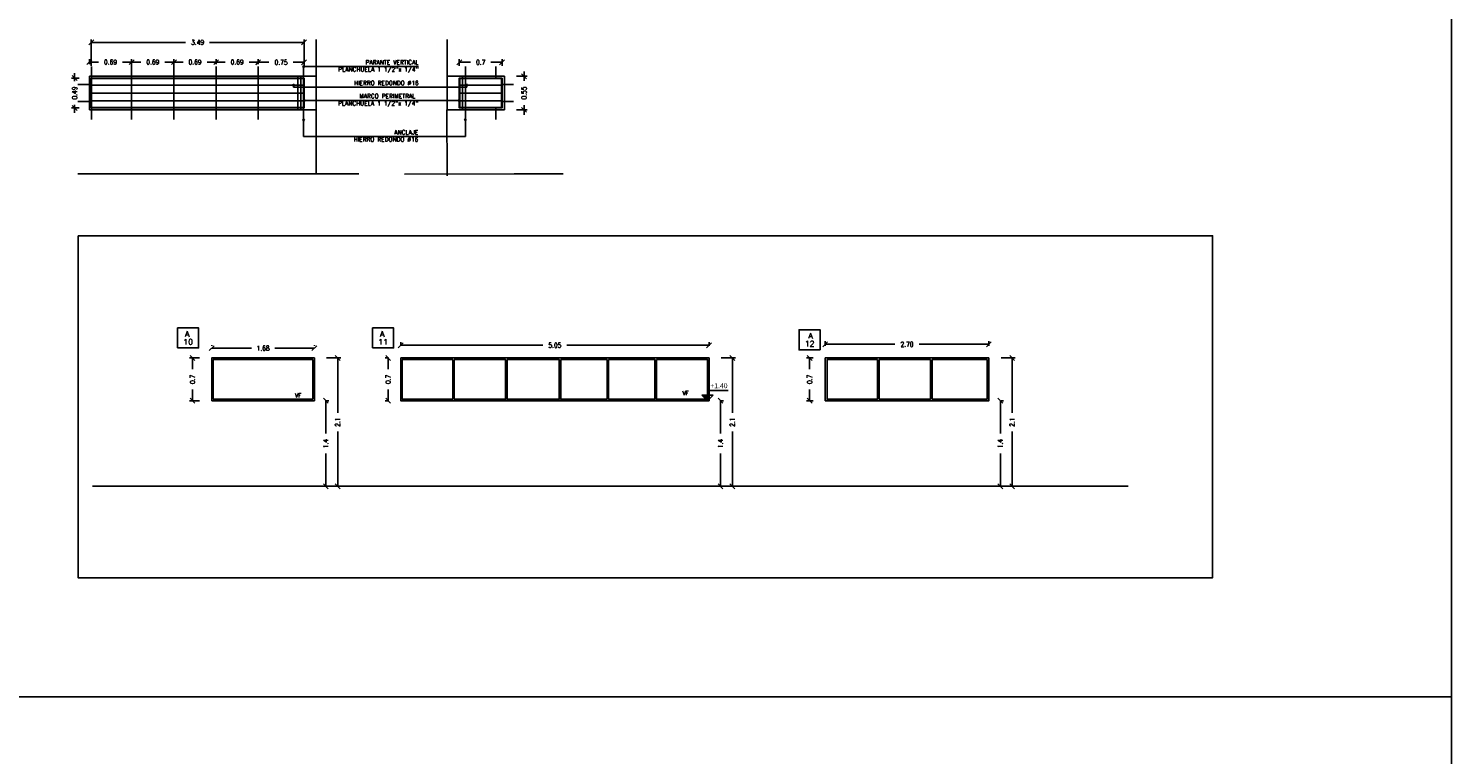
# Model space of a CAD drawing. Header units: millimetres. Extents: x -46 to 202, y -126 to 39.
# Tile 20 of 32: x 6 to 29, y -8 to 4. Entities that reach past the tile are written whole.
import ezdxf
from ezdxf.enums import TextEntityAlignment as Align

# ---------------------------------------------------------------- set-up
doc = ezdxf.new("R2010")
doc.units = ezdxf.units.MM
doc.header["$LTSCALE"] = 0.01
for name, color, linetype in [('A ALUMINIO', 4, 'Continuous'), ('A MURO', 1, 'Continuous'), ('A MURO VISTO', 2, 'Continuous'), ('A PROYECCION 2', 2, 'Continuous'), ('TXT', 3, 'Continuous'), ('TXT COTA', 3, 'Continuous'), ('TXT COTA NIVEL', 3, 'Continuous'), ('TXT PLANILLAS', 3, 'Continuous'), ('TXT TERMINACIONES', 3, 'Continuous')]:
    doc.layers.add(name, color=color, linetype=linetype)
doc.layers.add('XL', color=7, linetype='Continuous', plot=False)
doc.styles.add('arial', font='arial.ttf')
doc.styles.add('ESC20', font='romans.shx', dxfattribs={"height": 0.03})
doc.styles.add('ROMANS', font='romans.shx')
doc.styles.add('SaAS simplex', font='simplex.shx', dxfattribs={"width": 0.8})
doc.styles.get("Standard").update_dxf_attribs({"font": 'arial.ttf'})
doc.dimstyles.new('COTAS 75', dxfattribs={"dimscale": 0.01, "dimtxt": 8, "dimasz": 8, "dimexe": 5, "dimexo": 20, "dimgap": 10, "dimtad": 0, "dimzin": 9, "dimdsep": 46, "dimtxsty": 'SaAS simplex', "dimblk": 'OBLIQUE', "dimcen": 0, "dimclrd": 8, "dimclre": 8, "dimclrt": 256, "dimadec": 1, "dimazin": 0, "dimtfac": 1, "dimtmove": 2, "dimatfit": 3, "dimldrblk": 'OBLIQUE', "dimfxl": 10, "dimlwd": -1, "dimlwe": -1, "dimarcsym": 0})

# ---------------------------------------------------------------- blocks, each defined once
blk = doc.blocks.new('*U10')
at = {"color": 0, "linetype": 'ByBlock'}
blk.add_lwpolyline([(-0.287, -0.195), (0.287, -0.195), (0.287, 0.354), (-0.287, 0.354)], close=True, dxfattribs=at)
at = {"color": 0, "linetype": 'ByBlock', "style": 'ROMANS', "width": 1.1}
blk.add_text('A', height=0.15, dxfattribs=at).set_placement((-0.088, 0.112))
at = {"color": 0, "linetype": 'ByBlock', "style": 'ROMANS', "width": 1.05}
blk.add_attdef('NRO', text='', height=0.15, dxfattribs=at).set_placement((0, -0.027), align=Align.MIDDLE)
blk = doc.blocks.new('_Oblique')
at = {"layer": 'TXT COTA', "color": 0, "lineweight": -2}
blk.add_line((-0.5, -0.5), (0.5, 0.5), dxfattribs=at)
blk = doc.blocks.new('*D116')
at = {"layer": 'Defpoints', "color": 0, "transparency": 16777216}
for p in [(8.531, -1.807), (10.211, -1.646), (10.211, -1.807)]:
    blk.add_point(p, dxfattribs=at)
at = {"layer": 'TXT COTA', "color": 8, "transparency": 16777216}
for p, q in [((8.531, -1.607), (8.531, -1.596)), ((10.211, -1.607), (10.211, -1.596)), ((8.531, -1.646), (9.18, -1.646)), ((10.211, -1.646), (9.563, -1.646))]:
    blk.add_line(p, q, dxfattribs=at)
at = {"layer": 'TXT COTA', "color": 8, "transparency": 16777216, "xscale": 0.08, "yscale": 0.08, "zscale": 0.08, "rotation": 180}
blk.add_blockref('_Oblique', (8.531, -1.646), dxfattribs=at)
at = {"layer": 'TXT COTA', "color": 8, "transparency": 16777216, "xscale": 0.08, "yscale": 0.08, "zscale": 0.08}
blk.add_blockref('_Oblique', (10.211, -1.646), dxfattribs=at)
at = {"layer": 'TXT COTA', "transparency": 16777216, "insert": (9.371, -1.646), "char_height": 0.08, "attachment_point": 5, "style": 'SaAS simplex'}
blk.add_mtext('1.68', dxfattribs=at)
blk = doc.blocks.new('*D117')
at = {"layer": 'Defpoints', "color": 0, "transparency": 16777216}
for p in [(8.531, -1.807), (8.216, -2.507), (8.531, -2.507)]:
    blk.add_point(p, dxfattribs=at)
at = {"layer": 'TXT COTA', "color": 8, "transparency": 16777216}
for p, q in [((8.331, -1.807), (8.166, -1.807)), ((8.216, -1.807), (8.216, -1.99)), ((8.216, -2.507), (8.216, -2.324)), ((8.331, -2.507), (8.166, -2.507))]:
    blk.add_line(p, q, dxfattribs=at)
at = {"layer": 'TXT COTA', "color": 8, "transparency": 16777216, "xscale": 0.08, "yscale": 0.08, "zscale": 0.08}
for p, rotation in [((8.216, -1.807), 90), ((8.216, -2.507), 270)]:
    blk.add_blockref('_Oblique', p, dxfattribs=dict(at, rotation=rotation))
at = {"layer": 'TXT COTA', "transparency": 16777216, "insert": (8.216, -2.157), "char_height": 0.08, "attachment_point": 5, "rotation": 90, "style": 'SaAS simplex'}
blk.add_mtext('0.7', dxfattribs=at)
blk = doc.blocks.new('*D118')
at = {"layer": 'Defpoints', "color": 0, "transparency": 16777216}
for p in [(10.211, -1.807), (10.211, -3.907), (10.593, -3.907)]:
    blk.add_point(p, dxfattribs=at)
at = {"layer": 'TXT COTA', "color": 8, "transparency": 16777216}
for p, q in [((10.411, -1.807), (10.643, -1.807)), ((10.593, -1.807), (10.593, -2.704)), ((10.593, -3.907), (10.593, -3.011)), ((10.411, -3.907), (10.643, -3.907))]:
    blk.add_line(p, q, dxfattribs=at)
at = {"layer": 'TXT COTA', "color": 8, "transparency": 16777216, "xscale": 0.08, "yscale": 0.08, "zscale": 0.08}
for p, rotation in [((10.593, -1.807), 90), ((10.593, -3.907), 270)]:
    blk.add_blockref('_Oblique', p, dxfattribs=dict(at, rotation=rotation))
at = {"layer": 'TXT COTA', "transparency": 16777216, "insert": (10.593, -2.857), "char_height": 0.08, "attachment_point": 5, "rotation": 90, "style": 'SaAS simplex'}
blk.add_mtext('2.1', dxfattribs=at)
blk = doc.blocks.new('*D119')
at = {"layer": 'Defpoints', "color": 0, "transparency": 16777216}
for p in [(16.675, -1.598), (11.625, -1.807), (16.675, -1.807)]:
    blk.add_point(p, dxfattribs=at)
at = {"layer": 'TXT COTA', "color": 8, "transparency": 16777216}
for p, q in [((11.625, -1.607), (11.625, -1.548)), ((11.625, -1.598), (13.952, -1.598)), ((16.675, -1.598), (14.347, -1.598)), ((16.675, -1.607), (16.675, -1.548))]:
    blk.add_line(p, q, dxfattribs=at)
at = {"layer": 'TXT COTA', "color": 8, "transparency": 16777216, "xscale": 0.08, "yscale": 0.08, "zscale": 0.08, "rotation": 180}
blk.add_blockref('_Oblique', (11.625, -1.598), dxfattribs=at)
at = {"layer": 'TXT COTA', "color": 8, "transparency": 16777216, "xscale": 0.08, "yscale": 0.08, "zscale": 0.08}
blk.add_blockref('_Oblique', (16.675, -1.598), dxfattribs=at)
at = {"layer": 'TXT COTA', "transparency": 16777216, "insert": (14.15, -1.598), "char_height": 0.08, "attachment_point": 5, "style": 'SaAS simplex'}
blk.add_mtext('5.05', dxfattribs=at)
blk = doc.blocks.new('*D120')
at = {"layer": 'Defpoints', "color": 0, "transparency": 16777216}
for p in [(11.625, -1.807), (11.419, -2.507), (11.625, -2.507)]:
    blk.add_point(p, dxfattribs=at)
at = {"layer": 'TXT COTA', "color": 8, "transparency": 16777216}
for p, q in [((11.425, -1.807), (11.369, -1.807)), ((11.419, -1.807), (11.419, -1.99)), ((11.419, -2.507), (11.419, -2.324)), ((11.425, -2.507), (11.369, -2.507))]:
    blk.add_line(p, q, dxfattribs=at)
at = {"layer": 'TXT COTA', "color": 8, "transparency": 16777216, "xscale": 0.08, "yscale": 0.08, "zscale": 0.08}
for p, rotation in [((11.419, -1.807), 90), ((11.419, -2.507), 270)]:
    blk.add_blockref('_Oblique', p, dxfattribs=dict(at, rotation=rotation))
at = {"layer": 'TXT COTA', "transparency": 16777216, "insert": (11.419, -2.157), "char_height": 0.08, "attachment_point": 5, "rotation": 90, "style": 'SaAS simplex'}
blk.add_mtext('0.7', dxfattribs=at)
blk = doc.blocks.new('*D121')
at = {"layer": 'Defpoints', "color": 0, "transparency": 16777216}
for p in [(10.211, -2.507), (10.211, -3.907), (10.399, -3.907)]:
    blk.add_point(p, dxfattribs=at)
at = {"layer": 'TXT COTA', "color": 8, "transparency": 16777216}
for p, q in [((10.399, -2.507), (10.399, -3.045)), ((10.411, -2.507), (10.449, -2.507)), ((10.399, -3.907), (10.399, -3.37)), ((10.411, -3.907), (10.449, -3.907))]:
    blk.add_line(p, q, dxfattribs=at)
at = {"layer": 'TXT COTA', "color": 8, "transparency": 16777216, "xscale": 0.08, "yscale": 0.08, "zscale": 0.08}
for p, rotation in [((10.399, -2.507), 90), ((10.399, -3.907), 270)]:
    blk.add_blockref('_Oblique', p, dxfattribs=dict(at, rotation=rotation))
at = {"layer": 'TXT COTA', "transparency": 16777216, "insert": (10.399, -3.207), "char_height": 0.08, "attachment_point": 5, "rotation": 90, "style": 'SaAS simplex'}
blk.add_mtext('1.4', dxfattribs=at)
blk = doc.blocks.new('*D123')
at = {"layer": 'Defpoints', "color": 0, "transparency": 16777216}
for p in [(16.675, -1.807), (16.675, -3.907), (17.057, -3.907)]:
    blk.add_point(p, dxfattribs=at)
at = {"layer": 'TXT COTA', "color": 8, "transparency": 16777216}
for p, q in [((16.875, -1.807), (17.107, -1.807)), ((17.057, -1.807), (17.057, -2.704)), ((17.057, -3.907), (17.057, -3.011)), ((16.875, -3.907), (17.107, -3.907))]:
    blk.add_line(p, q, dxfattribs=at)
at = {"layer": 'TXT COTA', "color": 8, "transparency": 16777216, "xscale": 0.08, "yscale": 0.08, "zscale": 0.08}
for p, rotation in [((17.057, -1.807), 90), ((17.057, -3.907), 270)]:
    blk.add_blockref('_Oblique', p, dxfattribs=dict(at, rotation=rotation))
at = {"layer": 'TXT COTA', "transparency": 16777216, "insert": (17.057, -2.857), "char_height": 0.08, "attachment_point": 5, "rotation": 90, "style": 'SaAS simplex'}
blk.add_mtext('2.1', dxfattribs=at)
blk = doc.blocks.new('*D122')
at = {"layer": 'Defpoints', "color": 0, "transparency": 16777216}
for p in [(16.675, -2.507), (16.675, -3.907), (16.863, -3.907)]:
    blk.add_point(p, dxfattribs=at)
at = {"layer": 'TXT COTA', "color": 8, "transparency": 16777216}
for p, q in [((16.863, -2.507), (16.863, -3.045)), ((16.875, -2.507), (16.913, -2.507)), ((16.863, -3.907), (16.863, -3.37)), ((16.875, -3.907), (16.913, -3.907))]:
    blk.add_line(p, q, dxfattribs=at)
at = {"layer": 'TXT COTA', "color": 8, "transparency": 16777216, "xscale": 0.08, "yscale": 0.08, "zscale": 0.08}
for p, rotation in [((16.863, -2.507), 90), ((16.863, -3.907), 270)]:
    blk.add_blockref('_Oblique', p, dxfattribs=dict(at, rotation=rotation))
at = {"layer": 'TXT COTA', "transparency": 16777216, "insert": (16.863, -3.207), "char_height": 0.08, "attachment_point": 5, "rotation": 90, "style": 'SaAS simplex'}
blk.add_mtext('1.4', dxfattribs=at)
blk = doc.blocks.new('*D124')
at = {"layer": 'Defpoints', "color": 0, "transparency": 16777216}
for p in [(21.257, -1.583), (18.577, -1.807), (21.257, -1.807)]:
    blk.add_point(p, dxfattribs=at)
at = {"layer": 'TXT COTA', "color": 8, "transparency": 16777216}
for p, q in [((18.577, -1.607), (18.577, -1.533)), ((18.577, -1.583), (19.719, -1.583)), ((21.257, -1.583), (20.114, -1.583)), ((21.257, -1.607), (21.257, -1.533))]:
    blk.add_line(p, q, dxfattribs=at)
at = {"layer": 'TXT COTA', "color": 8, "transparency": 16777216, "xscale": 0.08, "yscale": 0.08, "zscale": 0.08, "rotation": 180}
blk.add_blockref('_Oblique', (18.577, -1.583), dxfattribs=at)
at = {"layer": 'TXT COTA', "color": 8, "transparency": 16777216, "xscale": 0.08, "yscale": 0.08, "zscale": 0.08}
blk.add_blockref('_Oblique', (21.257, -1.583), dxfattribs=at)
at = {"layer": 'TXT COTA', "transparency": 16777216, "insert": (19.917, -1.583), "char_height": 0.08, "attachment_point": 5, "style": 'SaAS simplex'}
blk.add_mtext('2.70', dxfattribs=at)
blk = doc.blocks.new('*D125')
at = {"layer": 'Defpoints', "color": 0, "transparency": 16777216}
for p in [(18.577, -1.807), (18.321, -2.507), (18.577, -2.507)]:
    blk.add_point(p, dxfattribs=at)
at = {"layer": 'TXT COTA', "color": 8, "transparency": 16777216}
for p, q in [((18.377, -1.807), (18.271, -1.807)), ((18.321, -1.807), (18.321, -1.99)), ((18.321, -2.507), (18.321, -2.324)), ((18.377, -2.507), (18.271, -2.507))]:
    blk.add_line(p, q, dxfattribs=at)
at = {"layer": 'TXT COTA', "color": 8, "transparency": 16777216, "xscale": 0.08, "yscale": 0.08, "zscale": 0.08}
for p, rotation in [((18.321, -1.807), 90), ((18.321, -2.507), 270)]:
    blk.add_blockref('_Oblique', p, dxfattribs=dict(at, rotation=rotation))
at = {"layer": 'TXT COTA', "transparency": 16777216, "insert": (18.321, -2.157), "char_height": 0.08, "attachment_point": 5, "rotation": 90, "style": 'SaAS simplex'}
blk.add_mtext('0.7', dxfattribs=at)
blk = doc.blocks.new('*D126')
at = {"layer": 'Defpoints', "color": 0, "transparency": 16777216}
for p in [(21.257, -1.807), (21.257, -3.907), (21.639, -3.907)]:
    blk.add_point(p, dxfattribs=at)
at = {"layer": 'TXT COTA', "color": 8, "transparency": 16777216}
for p, q in [((21.457, -1.807), (21.689, -1.807)), ((21.639, -1.807), (21.639, -2.704)), ((21.639, -3.907), (21.639, -3.011)), ((21.457, -3.907), (21.689, -3.907))]:
    blk.add_line(p, q, dxfattribs=at)
at = {"layer": 'TXT COTA', "color": 8, "transparency": 16777216, "xscale": 0.08, "yscale": 0.08, "zscale": 0.08}
for p, rotation in [((21.639, -1.807), 90), ((21.639, -3.907), 270)]:
    blk.add_blockref('_Oblique', p, dxfattribs=dict(at, rotation=rotation))
at = {"layer": 'TXT COTA', "transparency": 16777216, "insert": (21.639, -2.857), "char_height": 0.08, "attachment_point": 5, "rotation": 90, "style": 'SaAS simplex'}
blk.add_mtext('2.1', dxfattribs=at)
blk = doc.blocks.new('*D127')
at = {"layer": 'Defpoints', "color": 0, "transparency": 16777216}
for p in [(21.257, -2.507), (21.257, -3.907), (21.445, -3.907)]:
    blk.add_point(p, dxfattribs=at)
at = {"layer": 'TXT COTA', "color": 8, "transparency": 16777216}
for p, q in [((21.445, -2.507), (21.445, -3.045)), ((21.457, -2.507), (21.495, -2.507)), ((21.445, -3.907), (21.445, -3.37)), ((21.457, -3.907), (21.495, -3.907))]:
    blk.add_line(p, q, dxfattribs=at)
at = {"layer": 'TXT COTA', "color": 8, "transparency": 16777216, "xscale": 0.08, "yscale": 0.08, "zscale": 0.08}
for p, rotation in [((21.445, -2.507), 90), ((21.445, -3.907), 270)]:
    blk.add_blockref('_Oblique', p, dxfattribs=dict(at, rotation=rotation))
at = {"layer": 'TXT COTA', "transparency": 16777216, "insert": (21.445, -3.207), "char_height": 0.08, "attachment_point": 5, "rotation": 90, "style": 'SaAS simplex'}
blk.add_mtext('1.4', dxfattribs=at)
blk = doc.blocks.new('*D141')
at = {"layer": 'Defpoints', "color": 0, "ltscale": 0.3, "transparency": 16777216}
for p in [(6.557, 3.361), (6.557, 2.777), (10.042, 2.777)]:
    blk.add_point(p, dxfattribs=at)
at = {"layer": 'TXT TERMINACIONES', "color": 8, "ltscale": 0.3, "transparency": 16777216}
for p, q in [((6.557, 2.977), (6.557, 3.411)), ((6.557, 3.361), (8.103, 3.361)), ((10.042, 3.361), (8.495, 3.361)), ((10.042, 2.977), (10.042, 3.411))]:
    blk.add_line(p, q, dxfattribs=at)
at = {"layer": 'TXT TERMINACIONES', "color": 8, "ltscale": 0.3, "transparency": 16777216, "xscale": 0.08, "yscale": 0.08, "zscale": 0.08, "rotation": 180}
blk.add_blockref('_Oblique', (6.557, 3.361), dxfattribs=at)
at = {"layer": 'TXT TERMINACIONES', "color": 8, "ltscale": 0.3, "transparency": 16777216, "xscale": 0.08, "yscale": 0.08, "zscale": 0.08}
blk.add_blockref('_Oblique', (10.042, 3.361), dxfattribs=at)
at = {"layer": 'TXT TERMINACIONES', "ltscale": 0.3, "transparency": 16777216, "insert": (8.299, 3.361), "char_height": 0.08, "attachment_point": 5, "style": 'SaAS simplex'}
blk.add_mtext('3.49', dxfattribs=at)
blk = doc.blocks.new('*D142')
at = {"layer": 'Defpoints', "color": 0, "ltscale": 0.3, "transparency": 16777216}
for p in [(9.29, 3.035), (9.29, 2.807), (10.042, 2.807)]:
    blk.add_point(p, dxfattribs=at)
at = {"layer": 'TXT TERMINACIONES', "color": 8, "ltscale": 0.3, "transparency": 16777216}
for p, q in [((9.29, 3.007), (9.29, 3.085)), ((9.29, 3.035), (9.468, 3.035)), ((10.042, 3.035), (9.863, 3.035)), ((10.042, 3.007), (10.042, 3.085))]:
    blk.add_line(p, q, dxfattribs=at)
at = {"layer": 'TXT TERMINACIONES', "color": 8, "ltscale": 0.3, "transparency": 16777216, "xscale": 0.08, "yscale": 0.08, "zscale": 0.08, "rotation": 180}
blk.add_blockref('_Oblique', (9.29, 3.035), dxfattribs=at)
at = {"layer": 'TXT TERMINACIONES', "color": 8, "ltscale": 0.3, "transparency": 16777216, "xscale": 0.08, "yscale": 0.08, "zscale": 0.08}
blk.add_blockref('_Oblique', (10.042, 3.035), dxfattribs=at)
at = {"layer": 'TXT TERMINACIONES', "ltscale": 0.3, "transparency": 16777216, "insert": (9.666, 3.035), "char_height": 0.08, "attachment_point": 5, "style": 'SaAS simplex'}
blk.add_mtext('0.75', dxfattribs=at)
blk = doc.blocks.new('*D143')
at = {"layer": 'Defpoints', "color": 0, "ltscale": 0.3, "transparency": 16777216}
for p in [(6.285, 2.777), (6.557, 2.777), (6.557, 2.287)]:
    blk.add_point(p, dxfattribs=at)
at = {"layer": 'TXT TERMINACIONES', "color": 8, "ltscale": 0.3, "transparency": 16777216}
for p, q in [((6.285, 2.777), (6.285, 2.857)), ((6.357, 2.777), (6.235, 2.777)), ((6.285, 2.777), (6.285, 2.728)), ((6.285, 2.287), (6.285, 2.336)), ((6.357, 2.287), (6.235, 2.287)), ((6.285, 2.287), (6.285, 2.207))]:
    blk.add_line(p, q, dxfattribs=at)
at = {"layer": 'TXT TERMINACIONES', "color": 8, "ltscale": 0.3, "transparency": 16777216, "xscale": 0.08, "yscale": 0.08, "zscale": 0.08}
for p, rotation in [((6.285, 2.777), 270), ((6.285, 2.287), 90)]:
    blk.add_blockref('_Oblique', p, dxfattribs=dict(at, rotation=rotation))
at = {"layer": 'TXT TERMINACIONES', "ltscale": 0.3, "transparency": 16777216, "insert": (6.285, 2.532), "char_height": 0.08, "attachment_point": 5, "rotation": 90, "style": 'SaAS simplex'}
blk.add_mtext('0.49', dxfattribs=at)
blk = doc.blocks.new('*D144')
at = {"layer": 'Defpoints', "color": 0, "ltscale": 0.3, "transparency": 16777216}
for p in [(8.603, 3.038), (8.603, 2.807), (9.29, 2.807)]:
    blk.add_point(p, dxfattribs=at)
at = {"layer": 'TXT TERMINACIONES', "color": 8, "ltscale": 0.3, "transparency": 16777216}
for p, q in [((8.603, 3.007), (8.603, 3.088)), ((8.603, 3.038), (8.75, 3.038)), ((9.29, 3.038), (9.142, 3.038)), ((9.29, 3.007), (9.29, 3.088))]:
    blk.add_line(p, q, dxfattribs=at)
at = {"layer": 'TXT TERMINACIONES', "color": 8, "ltscale": 0.3, "transparency": 16777216, "xscale": 0.08, "yscale": 0.08, "zscale": 0.08, "rotation": 180}
blk.add_blockref('_Oblique', (8.603, 3.038), dxfattribs=at)
at = {"layer": 'TXT TERMINACIONES', "color": 8, "ltscale": 0.3, "transparency": 16777216, "xscale": 0.08, "yscale": 0.08, "zscale": 0.08}
blk.add_blockref('_Oblique', (9.29, 3.038), dxfattribs=at)
at = {"layer": 'TXT TERMINACIONES', "ltscale": 0.3, "transparency": 16777216, "insert": (8.946, 3.038), "char_height": 0.08, "attachment_point": 5, "style": 'SaAS simplex'}
blk.add_mtext('0.69', dxfattribs=at)
blk = doc.blocks.new('*D145')
at = {"layer": 'Defpoints', "color": 0, "ltscale": 0.3, "transparency": 16777216}
for p in [(7.911, 3.038), (7.911, 2.807), (8.603, 2.807)]:
    blk.add_point(p, dxfattribs=at)
at = {"layer": 'TXT TERMINACIONES', "color": 8, "ltscale": 0.3, "transparency": 16777216}
for p, q in [((7.911, 3.007), (7.911, 3.088)), ((7.911, 3.038), (8.061, 3.038)), ((8.603, 3.038), (8.453, 3.038)), ((8.603, 3.007), (8.603, 3.088))]:
    blk.add_line(p, q, dxfattribs=at)
at = {"layer": 'TXT TERMINACIONES', "color": 8, "ltscale": 0.3, "transparency": 16777216, "xscale": 0.08, "yscale": 0.08, "zscale": 0.08, "rotation": 180}
blk.add_blockref('_Oblique', (7.911, 3.038), dxfattribs=at)
at = {"layer": 'TXT TERMINACIONES', "color": 8, "ltscale": 0.3, "transparency": 16777216, "xscale": 0.08, "yscale": 0.08, "zscale": 0.08}
blk.add_blockref('_Oblique', (8.603, 3.038), dxfattribs=at)
at = {"layer": 'TXT TERMINACIONES', "ltscale": 0.3, "transparency": 16777216, "insert": (8.257, 3.038), "char_height": 0.08, "attachment_point": 5, "style": 'SaAS simplex'}
blk.add_mtext('0.69', dxfattribs=at)
blk = doc.blocks.new('*D146')
at = {"layer": 'Defpoints', "color": 0, "ltscale": 0.3, "transparency": 16777216}
for p in [(6.527, 3.038), (6.527, 2.807), (7.219, 2.77)]:
    blk.add_point(p, dxfattribs=at)
at = {"layer": 'TXT TERMINACIONES', "color": 8, "ltscale": 0.3, "transparency": 16777216}
for p, q in [((6.527, 3.007), (6.527, 3.088)), ((6.527, 3.038), (6.677, 3.038)), ((7.219, 3.038), (7.069, 3.038)), ((7.219, 2.97), (7.219, 3.088))]:
    blk.add_line(p, q, dxfattribs=at)
at = {"layer": 'TXT TERMINACIONES', "color": 8, "ltscale": 0.3, "transparency": 16777216, "xscale": 0.08, "yscale": 0.08, "zscale": 0.08, "rotation": 180}
blk.add_blockref('_Oblique', (6.527, 3.038), dxfattribs=at)
at = {"layer": 'TXT TERMINACIONES', "color": 8, "ltscale": 0.3, "transparency": 16777216, "xscale": 0.08, "yscale": 0.08, "zscale": 0.08}
blk.add_blockref('_Oblique', (7.219, 3.038), dxfattribs=at)
at = {"layer": 'TXT TERMINACIONES', "ltscale": 0.3, "transparency": 16777216, "insert": (6.873, 3.038), "char_height": 0.08, "attachment_point": 5, "style": 'SaAS simplex'}
blk.add_mtext('0.69', dxfattribs=at)
blk = doc.blocks.new('*D147')
at = {"layer": 'Defpoints', "color": 0, "ltscale": 0.3, "transparency": 16777216}
for p in [(13.323, 2.807), (13.645, 2.807), (13.323, 2.257)]:
    blk.add_point(p, dxfattribs=at)
at = {"layer": 'TXT TERMINACIONES', "color": 8, "ltscale": 0.3, "transparency": 16777216}
for p, q in [((13.523, 2.807), (13.695, 2.807)), ((13.645, 2.807), (13.645, 2.887)), ((13.645, 2.807), (13.645, 2.729)), ((13.645, 2.257), (13.645, 2.334)), ((13.523, 2.257), (13.695, 2.257)), ((13.645, 2.257), (13.645, 2.177))]:
    blk.add_line(p, q, dxfattribs=at)
at = {"layer": 'TXT TERMINACIONES', "color": 8, "ltscale": 0.3, "transparency": 16777216, "xscale": 0.08, "yscale": 0.08, "zscale": 0.08}
for p, rotation in [((13.645, 2.807), 270), ((13.645, 2.257), 90)]:
    blk.add_blockref('_Oblique', p, dxfattribs=dict(at, rotation=rotation))
at = {"layer": 'TXT TERMINACIONES', "ltscale": 0.3, "transparency": 16777216, "insert": (13.645, 2.532), "char_height": 0.08, "attachment_point": 5, "rotation": 90, "style": 'SaAS simplex'}
blk.add_mtext('0.55', dxfattribs=at)
blk = doc.blocks.new('*D148')
at = {"layer": 'Defpoints', "color": 0, "ltscale": 0.3, "transparency": 16777216}
for p in [(13.285, 3.035), (12.585, 2.777), (13.285, 2.777)]:
    blk.add_point(p, dxfattribs=at)
at = {"layer": 'TXT TERMINACIONES', "color": 8, "ltscale": 0.3, "transparency": 16777216}
for p, q in [((12.585, 2.977), (12.585, 3.085)), ((12.585, 3.035), (12.768, 3.035)), ((13.285, 3.035), (13.102, 3.035)), ((13.285, 2.977), (13.285, 3.085))]:
    blk.add_line(p, q, dxfattribs=at)
at = {"layer": 'TXT TERMINACIONES', "color": 8, "ltscale": 0.3, "transparency": 16777216, "xscale": 0.08, "yscale": 0.08, "zscale": 0.08, "rotation": 180}
blk.add_blockref('_Oblique', (12.585, 3.035), dxfattribs=at)
at = {"layer": 'TXT TERMINACIONES', "color": 8, "ltscale": 0.3, "transparency": 16777216, "xscale": 0.08, "yscale": 0.08, "zscale": 0.08}
blk.add_blockref('_Oblique', (13.285, 3.035), dxfattribs=at)
at = {"layer": 'TXT TERMINACIONES', "ltscale": 0.3, "transparency": 16777216, "insert": (12.935, 3.035), "char_height": 0.08, "attachment_point": 5, "style": 'SaAS simplex'}
blk.add_mtext('0.7', dxfattribs=at)
blk = doc.blocks.new('*D409')
at = {"layer": 'Defpoints', "color": 0, "ltscale": 0.3, "transparency": 16777216}
for p in [(7.911, 3.038), (7.219, 2.777), (7.911, 2.77)]:
    blk.add_point(p, dxfattribs=at)
at = {"layer": 'TXT TERMINACIONES', "color": 8, "ltscale": 0.3, "transparency": 16777216}
for p, q in [((7.219, 2.977), (7.219, 3.088)), ((7.219, 3.038), (7.369, 3.038)), ((7.911, 3.038), (7.761, 3.038)), ((7.911, 2.97), (7.911, 3.088))]:
    blk.add_line(p, q, dxfattribs=at)
at = {"layer": 'TXT TERMINACIONES', "color": 8, "ltscale": 0.3, "transparency": 16777216, "xscale": 0.08, "yscale": 0.08, "zscale": 0.08, "rotation": 180}
blk.add_blockref('_Oblique', (7.219, 3.038), dxfattribs=at)
at = {"layer": 'TXT TERMINACIONES', "color": 8, "ltscale": 0.3, "transparency": 16777216, "xscale": 0.08, "yscale": 0.08, "zscale": 0.08}
blk.add_blockref('_Oblique', (7.911, 3.038), dxfattribs=at)
at = {"layer": 'TXT TERMINACIONES', "ltscale": 0.3, "transparency": 16777216, "insert": (7.565, 3.038), "char_height": 0.08, "attachment_point": 5, "style": 'SaAS simplex'}
blk.add_mtext('0.69', dxfattribs=at)

msp = doc.modelspace()

# ---------------------------------------------------------------- hatches: boundary and pattern name
at = {"layer": 'TXT COTA'}
h = msp.add_hatch(color=1, dxfattribs=at)
edge = h.paths.add_edge_path()
edge.add_arc((10.035, 2.964), 0.0125, 0, 360)
h = msp.add_hatch(color=1, dxfattribs=at)
edge = h.paths.add_edge_path()
edge.add_arc((9.871, 2.661), 0.0125, 0, 360)
h = msp.add_hatch(color=1, dxfattribs=at)
edge = h.paths.add_edge_path()
edge.add_arc((12.709, 2.661), 0.0125, 0, 360)
h = msp.add_hatch(color=1, dxfattribs=at)
edge = h.paths.add_edge_path()
edge.add_arc((10.042, 2.409), 0.0125, 0, 360)
h = msp.add_hatch(color=1, dxfattribs=at)
edge = h.paths.add_edge_path()
edge.add_arc((12.585, 2.409), 0.0125, 0, 360)
h = msp.add_hatch(color=1, dxfattribs=at)
edge = h.paths.add_edge_path()
edge.add_arc((10.035, 2.09), 0.0125, 0, 360)
h = msp.add_hatch(color=1, dxfattribs=at)
edge = h.paths.add_edge_path()
edge.add_arc((12.685, 2.097), 0.0125, 0, 360)
at = {"layer": 'TXT COTA NIVEL'}
h = msp.add_hatch(color=2, dxfattribs=at)
h.dxf.hatch_style = 1
h.paths.add_polyline_path([(16.65, -2.417), (16.559, -2.417), (16.65, -2.507)])

# ---------------------------------------------------------------- linework, layer by layer
at = {"color": 6}
for p, q in [((6.563, 2.777), (6.563, 2.967)), ((7.219, 2.777), (7.219, 2.967)), ((7.911, 2.777), (7.911, 2.967)), ((8.603, 2.777), (8.603, 2.967)), ((9.29, 2.777), (9.29, 2.967)), ((10.035, 2.777), (10.035, 2.967)), ((12.685, 2.777), (12.685, 2.967)), ((13.185, 2.777), (13.185, 2.967)), ((6.337, 2.669), (6.527, 2.669)), ((13.285, 2.669), (13.475, 2.669)), ((6.337, 2.394), (6.527, 2.394)), ((13.285, 2.394), (13.475, 2.394)), ((6.563, 2.097), (6.563, 2.287)), ((7.219, 2.097), (7.219, 2.287)), ((7.911, 2.097), (7.911, 2.287)), ((8.603, 2.097), (8.603, 2.287)), ((9.29, 2.097), (9.29, 2.287)), ((10.035, 2.097), (10.035, 2.287)), ((12.685, 2.097), (12.685, 2.287)), ((13.185, 2.097), (13.185, 2.287))]:
    msp.add_line(p, q, dxfattribs=at)
at = {"layer": 'A ALUMINIO'}
for p, q in [((9.942, 2.257), (9.942, 2.807)), ((9.992, 2.807), (9.992, 2.257)), ((12.635, 2.807), (12.635, 2.257)), ((12.685, 2.257), (12.685, 2.807)), ((8.556, -1.832), (10.186, -1.832)), ((8.556, -1.832), (8.556, -2.482)), ((10.186, -2.482), (10.186, -1.832)), ((21.257, -2.482), (21.257, -1.832)), ((10.186, -2.482), (8.556, -2.482))]:
    msp.add_line(p, q, dxfattribs=at)
for points in [[(8.531, -2.507), (8.531, -1.807), (10.211, -1.807), (10.211, -2.507)], [(11.625, -1.807), (16.675, -1.807), (16.675, -2.507), (11.625, -2.507)], [(11.65, -1.832), (12.478, -1.832), (12.478, -2.482), (11.65, -2.482)], [(12.503, -1.832), (13.343, -1.832), (13.343, -2.482), (12.503, -2.482)], [(13.368, -1.832), (14.221, -1.832), (14.221, -2.482), (13.368, -2.482)], [(14.246, -1.832), (15.005, -1.832), (15.005, -2.482), (14.246, -2.482)], [(15.03, -1.832), (15.788, -1.832), (15.788, -2.482), (15.03, -2.482)], [(15.813, -1.832), (16.65, -1.832), (16.65, -2.482), (15.813, -2.482)], [(21.257, -1.807), (21.257, -2.507), (18.577, -2.507), (18.577, -1.807)], [(19.432, -1.832), (19.432, -2.482), (18.607, -2.482), (18.607, -1.832)], [(20.3, -1.832), (20.3, -2.482), (19.462, -2.482), (19.462, -1.832)], [(21.227, -1.832), (21.227, -2.482), (20.33, -2.482), (20.33, -1.832)]]:
    msp.add_lwpolyline(points, close=True, dxfattribs=at)
at = {"layer": 'A MURO'}
for p, q in [((10.942, 1.209), (6.34, 1.209)), ((11.685, 1.205), (13.485, 1.207)), ((13.485, 1.207), (14.286, 1.207)), ((6.579, -3.907), (23.541, -3.907))]:
    msp.add_line(p, q, dxfattribs=at)
at = {"layer": 'A MURO VISTO', "color": 1}
for p, q in [((10.242, 2.807), (10.242, 3.407)), ((12.385, 2.807), (12.385, 3.407)), ((6.527, 2.807), (10.242, 2.807)), ((6.527, 2.257), (6.527, 2.807)), ((13.323, 2.807), (12.385, 2.807)), ((13.323, 2.257), (13.323, 2.807)), ((6.527, 2.257), (10.242, 2.257)), ((10.242, 1.209), (10.242, 2.257)), ((12.386, 1.176), (12.383, 2.257)), ((13.323, 2.257), (12.385, 2.257))]:
    msp.add_line(p, q, dxfattribs=at)
at = {"layer": 'A MURO VISTO', "color": 3}
for p, q in [((10.242, 2.257), (10.242, 2.807)), ((12.385, 2.257), (12.385, 2.807))]:
    msp.add_line(p, q, dxfattribs=at)
at = {"layer": 'A PROYECCION 2'}
for p, q in [((10.035, 2.661), (6.563, 2.661)), ((7.219, 2.77), (7.219, 2.293)), ((7.911, 2.77), (7.911, 2.293)), ((8.603, 2.77), (8.603, 2.293)), ((9.29, 2.77), (9.29, 2.293)), ((13.278, 2.661), (12.591, 2.661)), ((10.035, 2.532), (6.563, 2.532)), ((10.035, 2.402), (6.563, 2.402)), ((13.278, 2.532), (12.591, 2.532)), ((13.278, 2.402), (12.591, 2.402))]:
    msp.add_line(p, q, dxfattribs=at)
for points in [[(10.042, 2.777), (6.557, 2.777), (6.557, 2.287), (10.042, 2.287)], [(10.035, 2.77), (6.563, 2.77), (6.563, 2.293), (10.035, 2.293)], [(13.285, 2.777), (12.585, 2.777), (12.585, 2.287), (13.285, 2.287)], [(13.278, 2.77), (12.591, 2.77), (12.591, 2.293), (13.278, 2.293)]]:
    msp.add_lwpolyline(points, close=True, dxfattribs=at)
at = {"layer": 'TXT'}
for points in [[(-17.519, 38.627), (28.834, 38.627), (28.834, -7.358), (-17.519, -7.358)], [(-4.232, -7.358), (28.834, -7.358), (28.834, -40.779), (-4.232, -40.779)]]:
    msp.add_lwpolyline(points, close=True, dxfattribs=at)
at = {"layer": 'TXT COTA', "color": 1}
for p, q in [((11.916, 2.964), (10.035, 2.964)), ((9.871, 2.628), (9.871, 2.661)), ((9.871, 2.628), (12.709, 2.628)), ((12.709, 2.628), (12.709, 2.662)), ((12.591, 2.409), (10.042, 2.409))]:
    msp.add_line(p, q, dxfattribs=at)
at = {"layer": 'TXT COTA', "color": 1, "ltscale": 0.025}
msp.add_line((12.685, 2.097), (12.685, 1.821), dxfattribs=at)
msp.add_lwpolyline([(12.685, 1.821), (10.035, 1.821), (10.035, 2.09)], dxfattribs=at)
at = {"layer": 'TXT COTA', "color": 1}
for centre in [(10.035, 2.964), (9.871, 2.661), (12.709, 2.661), (10.042, 2.409), (12.585, 2.409), (10.035, 2.09), (12.685, 2.097)]:
    msp.add_circle(centre, 0.0125, dxfattribs=at)
at = {"layer": 'TXT COTA NIVEL', "color": 2}
for p, q in [((16.65, -2.507), (16.559, -2.417)), ((16.74, -2.417), (16.559, -2.417)), ((16.65, -2.507), (16.74, -2.417))]:
    msp.add_line(p, q, dxfattribs=at)
msp.add_lwpolyline([(16.65, -2.417), (16.65, -2.339), (16.987, -2.339)], dxfattribs=at)
at = {"layer": 'XL'}
msp.add_lwpolyline([(6.343, 0.194), (24.922, 0.194), (24.922, -5.405), (6.343, -5.405)], close=True, dxfattribs=at)

# ---------------------------------------------------------------- block references
at = {"layer": 'TXT PLANILLAS', "xscale": 0.6, "yscale": 0.6, "zscale": 0.6}
for p, values in [((8.143, -1.526, -10), {'NRO': '10'}), ((11.336, -1.526, -10), {'NRO': '11'})]:
    msp.add_blockref('*U10', p, dxfattribs=at).add_auto_attribs(values)
at = {"layer": 'TXT PLANILLAS'}
ref = msp.add_blockref('*U10', (18.321, -1.557), dxfattribs=dict(at, xscale=-0.6, yscale=0.6, zscale=0.6, rotation=3.807442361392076e-08))
ref.add_attrib('NRO', '12', dxfattribs={"layer": '0', "color": 0, "linetype": 'ByBlock', "height": 0.09, "rotation": 0, "style": 'ROMANS', "width": 1.05}).set_placement((18.321, -1.573), align=Align.MIDDLE)

# ---------------------------------------------------------------- texts
at = {"layer": 'TXT COTA', "ltscale": 0.025, "char_height": 0.07, "width": 1.56747, "attachment_point": 3, "style": 'ESC20'}
for s, insert in [('PARANTE VERTICAL\\PPLANCHUELA 1 1/2"x 1/4"', (11.916, 3.071)), ('HIERRO REDONDO %%C16', (11.919, 2.732)), ('MARCO PERIMETRAL  PLANCHUELA 1 1/2"x 1/4"', (11.913, 2.516)), ('ANCLAJE\\PHIERRO REDONDO %%C16 ', (11.914, 1.924))]:
    msp.add_mtext(s, dxfattribs=dict(at, insert=insert))
at = {"layer": 'TXT COTA NIVEL', "insert": (16.694, -2.221), "char_height": 0.08, "attachment_point": 1, "rotation": 360, "style": 'arial'}
msp.add_mtext('+1.40', dxfattribs=at)
at = {"layer": 'TXT TERMINACIONES', "color": 252, "insert": (9.894, -2.453, 10), "char_height": 0.06784, "attachment_point": 7}
msp.add_mtext('{\\Fromans|c0;VF}', dxfattribs=at)
at = {"layer": 'TXT TERMINACIONES', "color": 252, "insert": (16.343, -2.346), "char_height": 0.0678, "attachment_point": 3, "rotation": 360, "style": 'ROMANS'}
msp.add_mtext(' VF', dxfattribs=at)

# ---------------------------------------------------------------- dimensions: what is measured, and where the dimension line sits
at = {"layer": 'TXT COTA'}
dim = msp.add_linear_dim(base=(10.211, -1.646), p1=(8.531, -1.807), p2=(10.211, -1.807), dimstyle='COTAS 75', override={"dimfxl": 0}, dxfattribs=at)
dim.commit()
dim.dimension.update_dxf_attribs({"geometry": '*D116', "text_midpoint": (9.371, -1.646)})
for base, p1, p2, angle, picture, middle in [((16.675, -1.598), (11.625, -1.807), (16.675, -1.807), 180, '*D119', (14.15, -1.598)), ((8.216, -2.507), (8.531, -1.807), (8.531, -2.507), 90, '*D117', (8.216, -2.157)), ((10.593, -3.907), (10.211, -1.807), (10.211, -3.907), 90, '*D118', (10.593, -2.857)), ((11.419, -2.507), (11.625, -1.807), (11.625, -2.507), 90, '*D120', (11.419, -2.157)), ((17.057, -3.907), (16.675, -1.807), (16.675, -3.907), 90, '*D123', (17.057, -2.857)), ((18.321, -2.507), (18.577, -1.807), (18.577, -2.507), 90, '*D125', (18.321, -2.157)), ((21.639, -3.907), (21.257, -1.807), (21.257, -3.907), 90, '*D126', (21.639, -2.857)), ((10.399, -3.907), (10.211, -2.507), (10.211, -3.907), 90, '*D121', (10.399, -3.207)), ((16.863, -3.907), (16.675, -2.507), (16.675, -3.907), 90, '*D122', (16.863, -3.207)), ((21.445, -3.907), (21.257, -2.507), (21.257, -3.907), 90, '*D127', (21.445, -3.207))]:
    dim = msp.add_linear_dim(base=base, p1=p1, p2=p2, angle=angle, dimstyle='COTAS 75', override={"dimfxl": 0}, dxfattribs=at)
    dim.commit()
    dim.dimension.update_dxf_attribs({"geometry": picture, "text_midpoint": middle})
dim = msp.add_linear_dim(base=(21.257, -1.583), p1=(18.577, -1.807), p2=(21.257, -1.807), text='2.70', dimstyle='COTAS 75', override={"dimfxl": 0}, dxfattribs=at)
dim.commit()
dim.dimension.update_dxf_attribs({"geometry": '*D124', "text_midpoint": (19.917, -1.583)})
at = {"layer": 'TXT TERMINACIONES', "ltscale": 0.3}
for base, p1, p2, angle, picture, middle in [((6.55671, 3.3612), (10.04174, 2.77666), (6.55671, 2.77666), 180, '*D141', (8.29922, 3.3612)), ((6.527, 3.038), (7.219, 2.77), (6.527, 2.807), 180, '*D146', (6.873, 3.038)), ((7.911, 3.038), (8.603, 2.807), (7.911, 2.807), 180, '*D145', (8.257, 3.038)), ((8.603, 3.038), (9.29, 2.807), (8.603, 2.807), 180, '*D144', (8.946, 3.038)), ((9.29, 3.035), (10.042, 2.807), (9.29, 2.807), 180, '*D142', (9.666, 3.035)), ((6.285, 2.777), (6.557, 2.287), (6.557, 2.777), 90, '*D143', (6.285, 2.532)), ((13.645, 2.807), (13.323, 2.257), (13.323, 2.807), 90, '*D147', (13.645, 2.532))]:
    dim = msp.add_linear_dim(base=base, p1=p1, p2=p2, angle=angle, dimstyle='COTAS 75', dxfattribs=at)
    dim.commit()
    dim.dimension.update_dxf_attribs({"geometry": picture, "text_midpoint": middle})
for base, p1, p2, picture, middle in [((7.911, 3.038), (7.219, 2.777), (7.911, 2.77), '*D409', (7.565, 3.038)), ((13.285, 3.035), (12.585, 2.777), (13.285, 2.777), '*D148', (12.935, 3.035))]:
    dim = msp.add_linear_dim(base=base, p1=p1, p2=p2, dimstyle='COTAS 75', dxfattribs=at)
    dim.commit()
    dim.dimension.update_dxf_attribs({"geometry": picture, "text_midpoint": middle})

doc.saveas('drawing.dxf')
